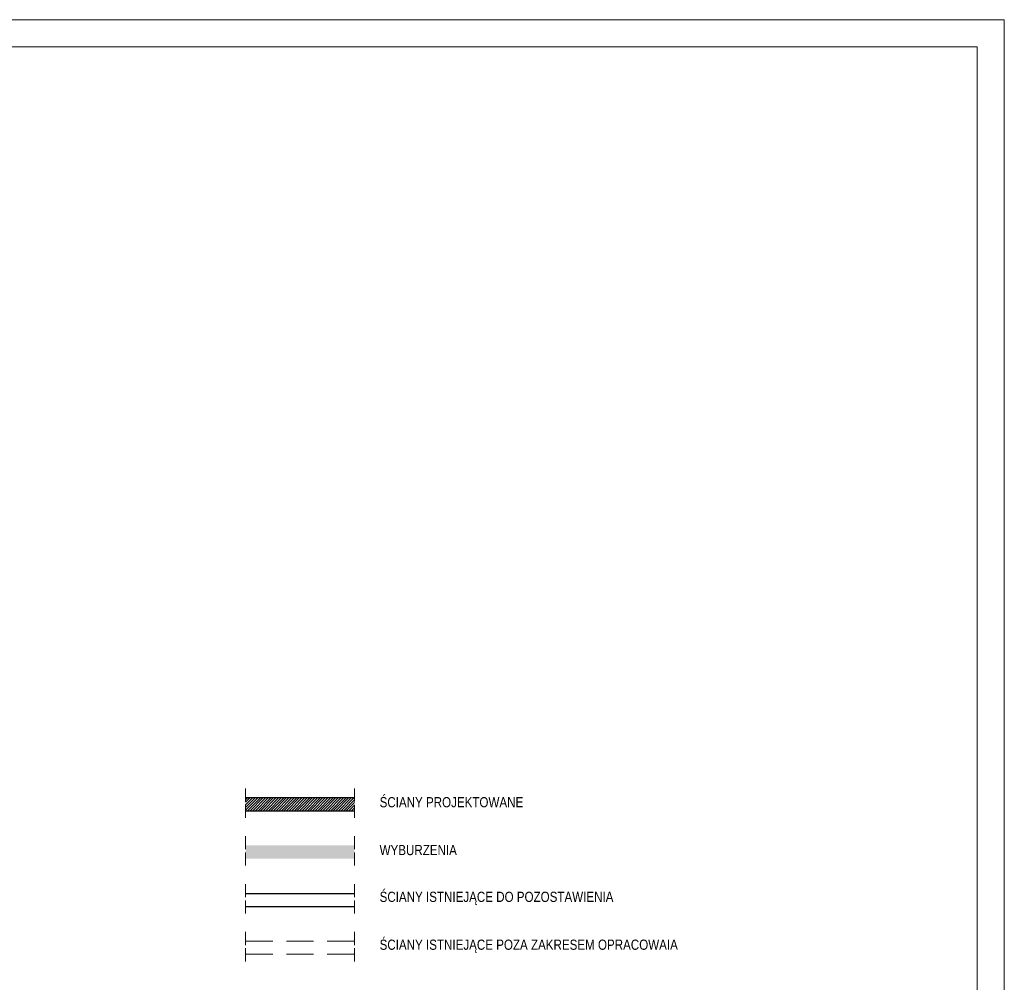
# Model space of a CAD drawing. Header units: millimetres. Extents: x 4946 to 18537, y -10559 to 785.
# Tile 77 of 79: x 8241 to 9146, y -100 to 785. Entities that reach past the tile are written whole.
import ezdxf

# ---------------------------------------------------------------- set-up
doc = ezdxf.new("R2010")
doc.units = ezdxf.units.MM
doc.linetypes.add('ACAD_ISO02W100', pattern=[15, 12, -3])
doc.linetypes.add('DASHED', pattern=[0.75, 0.5, -0.25])
for name, color, linetype, lineweight in [('!MARIUSZ', 220, 'Continuous', 35), ('BA_txs', 2, 'Continuous', 18), ('M_Ramki do druku', 7, 'Continuous', 18), ('M_Ramki rysunków', 2, 'Continuous', 18), ('Niewidoczne', 160, 'ACAD_ISO02W100', 18), ('PG_WIDOKOWE_CIENKIE', 1, 'Continuous', 18), ('WYBURZENIA', 160, 'Continuous', 30), ('Wymiarowa zewnętrzna', 50, 'Continuous', 18)]:
    doc.layers.add(name, color=color, linetype=linetype, lineweight=lineweight)
doc.styles.add('BIKTS', font='bikromsw.shx', dxfattribs={"width": 0.85})

# ---------------------------------------------------------------- blocks, each defined once
blk = doc.blocks.new('Znacznik_narozny')
at = {"layer": 'M_Ramki do druku', "lineweight": -2}
blk.add_lwpolyline([(0, -20), (0, 0), (20, 0)], dxfattribs=at)
blk = doc.blocks.new('*U352')
at = {"layer": 'M_Ramki rysunków'}
blk.add_lwpolyline([(30, 5), (30, 589), (835, 589), (835, 5)], close=True, dxfattribs=at)
at = {"layer": 'M_Ramki do druku', "lineweight": -2, "xscale": -1}
blk.add_blockref('Znacznik_narozny', (840, 594), dxfattribs=at)

msp = doc.modelspace()

# ---------------------------------------------------------------- hatches: boundary and pattern name
at = {"layer": 'PG_WIDOKOWE_CIENKIE', "lineweight": 18}
h = msp.add_hatch(dxfattribs=at)
h.set_pattern_fill('LINE', scale=13.5, angle=45)
h.set_pattern_definition([(45, (21146.6134, 16095.1082), (-1.1932427, 1.1932427), [])])
h.paths.add_polyline_path([(8548.86, 70.11), (8448.86, 70.11), (8448.86, 58.11), (8548.86, 58.11)])
at = {"layer": 'WYBURZENIA', "lineweight": 18, "true_color": 0x636466, "transparency": 33554572}
h = msp.add_hatch(color=251, dxfattribs=at)
h.dxf.hatch_style = 1
h.paths.add_polyline_path([(8548.86, 26.11), (8448.86, 26.11), (8448.86, 14.11), (8548.86, 14.11)])

# ---------------------------------------------------------------- linework, layer by layer
at = {"layer": '!MARIUSZ', "color": 18, "linetype": 'DASHED', "lineweight": 0, "ltscale": 50, "true_color": 0x000000}
for p, q in [((8448.86, -61.89), (8548.86, -61.89)), ((8448.86, -73.89), (8548.86, -73.89))]:
    msp.add_line(p, q, dxfattribs=at)
at = {"layer": 'Defpoints', "color": 6, "lineweight": 18}
msp.add_lwpolyline([(7046.25, 785.16), (9146.25, 785.16), (9146.25, -699.84), (7046.25, -699.84)], close=True, dxfattribs=at)
at = {"layer": 'Niewidoczne', "color": 251, "true_color": 0x636466}
for p, q in [((8448.86, 78.61), (8448.86, 49.61)), ((8548.86, 78.61), (8548.86, 49.61)), ((8448.86, 34.61), (8448.86, 5.61)), ((8548.86, 34.61), (8548.86, 5.61)), ((8448.86, -9.39), (8448.86, -38.39)), ((8548.86, -9.39), (8548.86, -38.39)), ((8448.86, -53.39), (8448.86, -82.39)), ((8548.86, -53.39), (8548.86, -82.39))]:
    msp.add_line(p, q, dxfattribs=at)
at = {"layer": 'Wymiarowa zewnętrzna', "color": 18, "lineweight": 30, "true_color": 0x000000}
for p, q in [((8448.86, 70.11), (8548.86, 70.11)), ((8448.86, 58.11), (8548.86, 58.11)), ((8448.86, -17.89), (8548.86, -17.89)), ((8448.86, -29.89), (8548.86, -29.89))]:
    msp.add_line(p, q, dxfattribs=at)

# ---------------------------------------------------------------- block references
at = {"layer": 'M_Ramki do druku', "xscale": 5, "yscale": 5, "zscale": 5}
msp.add_blockref('*U352', (4946.25, -2184.84), dxfattribs=at)

# ---------------------------------------------------------------- texts
at = {"layer": 'BA_txs', "color": 7, "char_height": 9.375, "width": 793.7526, "attachment_point": 1, "style": 'BIKTS'}
for s, insert in [('ŚCIANY PROJEKTOWANE', (8572.01, 70.59)), ('WYBURZENIA', (8572.01, 26.59)), ('ŚCIANY ISTNIEJĄCE DO POZOSTAWIENIA', (8572.01, -16.41)), ('ŚCIANY ISTNIEJĄCE POZA ZAKRESEM OPRACOWAIA', (8572.01, -60.41))]:
    msp.add_mtext(s, dxfattribs=dict(at, insert=insert))

doc.saveas('drawing.dxf')
